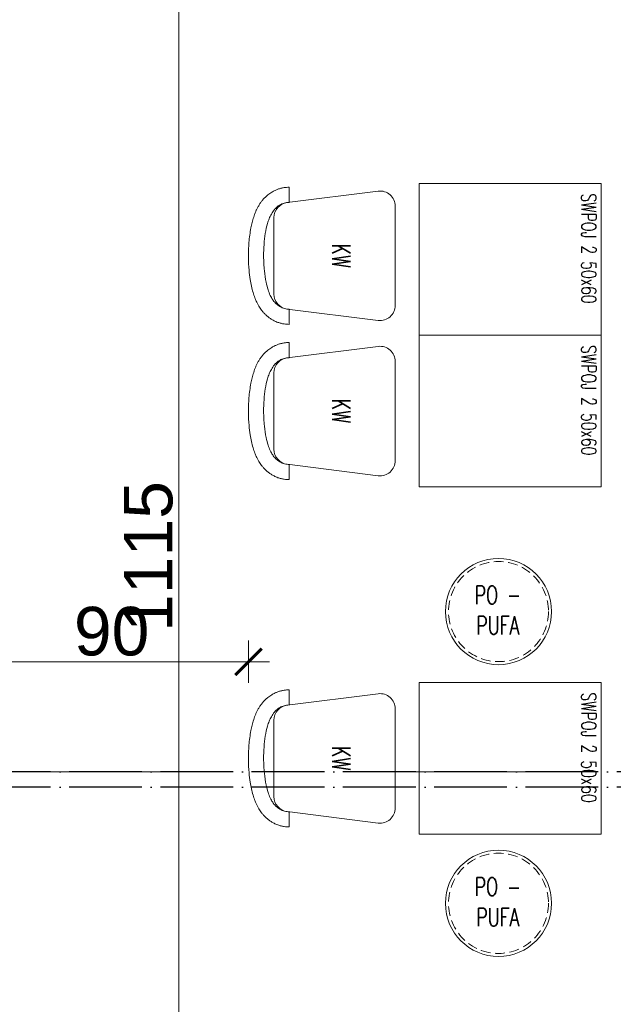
# Model space of a CAD drawing. Header units: millimetres. Extents: x 7483 to 13091, y 8111 to 13871.
# Tile 123 of 256: x 8892 to 9088, y 9645 to 9969. Entities that reach past the tile are written whole.
import ezdxf

# ---------------------------------------------------------------- set-up
doc = ezdxf.new("R2010")
doc.units = ezdxf.units.MM
for name, pattern in [('ACAD_ISO04W100', [30, 24, -3, 0, -3]), ('DASHED', [19.05, 12.7, -6.35]), ('KRESKAKROPKA2', [12.7, 6.35, -3.175, 0, -3.175])]:
    doc.linetypes.add(name, pattern=pattern)
doc.layers.add('a___wymiary', color=7, linetype='Continuous', lineweight=5, true_color=0x000000)
doc.layers.add('wymiary', color=7, linetype='Continuous', lineweight=5, true_color=0xb2b2b2)
doc.layers.add('AS_Siatki', color=72, linetype='Continuous')
for name, color, linetype, lineweight in [('CZ-GR', 236, 'Continuous', 30), ('MEBLE PKN', 150, 'Continuous', 20), ('OSI', 64, 'KRESKAKROPKA2', 0)]:
    doc.layers.add(name, color=color, linetype=linetype, lineweight=lineweight)
doc.layers.add('konstrukcja poglądowo', color=7, linetype='Continuous', lineweight=5, true_color=0xb2b2b2, plot=False)
doc.styles.add('Arial', font='arial.ttf')
doc.styles.add('JACEK_07', font='simplex.shx', dxfattribs={"width": 0.7})
doc.dimstyles.new('wymiary agp1', dxfattribs={"dimtxt": 16, "dimasz": 5, "dimexe": 30, "dimexo": 60, "dimgap": 1.8, "dimtad": 1, "dimdec": 3, "dimrnd": 0.5, "dimdsep": 46, "dimtxsty": 'Arial', "dimblk": 'znacznik', "dimcen": 1.5, "dimse1": 1, "dimse2": 1, "dimclrd": 256, "dimazin": 0, "dimtfac": 1, "dimtdec": 3, "dimtmove": 1, "dimatfit": 3, "dimldrblk": 'znacznik', "dimfxl": 0, "dimlwd": -1, "dimarcsym": 0})

# ---------------------------------------------------------------- blocks, each defined once
blk = doc.blocks.new('znacznik')
at = {"layer": 'a___wymiary'}
for p, q in [((0, 1.394), (0, -1.394)), ((1.394, 0), (-1.394, 0))]:
    blk.add_line(p, q, dxfattribs=at)
at = {"layer": 'a___wymiary', "const_width": 0.2}
blk.add_lwpolyline([(0.876, 0.876), (-0.876, -0.876)], dxfattribs=at)
blk = doc.blocks.new('*D1303')
at = {"layer": 'Defpoints', "color": 0, "transparency": 16777216}
for p in [(8555.29, 11469.36), (10277.02, 11469.36), (8692.03, 9219.56)]:
    blk.add_point(p, dxfattribs=at)
at = {"layer": 'wymiary', "color": 253, "true_color": 0x999999, "transparency": 16777216}
blk.add_line((8555.29, 9224.56), (8555.29, 11464.36), dxfattribs=at)
at = {"layer": 'wymiary', "color": 253, "true_color": 0x999999, "transparency": 16777216, "xscale": 5, "yscale": 5, "zscale": 5}
for p, rotation in [((8555.29, 11469.36), 90), ((8555.29, 9219.56), 270)]:
    blk.add_blockref('znacznik', p, dxfattribs=dict(at, rotation=rotation))
at = {"layer": 'wymiary', "color": 18, "true_color": 0x000000, "transparency": 16777216, "insert": (8545.32, 10344.46), "char_height": 16, "attachment_point": 5, "rotation": 90, "style": 'Arial'}
blk.add_mtext('2250', dxfattribs=at)
blk = doc.blocks.new('*D1507')
at = {"layer": 'Defpoints', "color": 0, "transparency": 16777216}
for p in [(8944.83, 10349.9), (8961.61, 10349.9), (8961.61, 9234.91)]:
    blk.add_point(p, dxfattribs=at)
at = {"layer": 'wymiary', "color": 253, "true_color": 0x999999, "transparency": 16777216}
blk.add_line((8944.83, 9239.91), (8944.83, 10344.9), dxfattribs=at)
at = {"layer": 'wymiary', "color": 253, "true_color": 0x999999, "transparency": 16777216, "xscale": 5, "yscale": 5, "zscale": 5}
for p, rotation in [((8944.83, 10349.9), 90), ((8944.83, 9234.91), 270)]:
    blk.add_blockref('znacznik', p, dxfattribs=dict(at, rotation=rotation))
at = {"layer": 'wymiary', "color": 18, "true_color": 0x000000, "transparency": 16777216, "insert": (8934.86, 9792.41), "char_height": 16, "attachment_point": 5, "rotation": 90, "style": 'Arial'}
blk.add_mtext('1115', dxfattribs=at)
blk = doc.blocks.new('gfgfddg')
at = {"layer": 'AS_Siatki', "color": 6, "linetype": 'ACAD_ISO04W100', "lineweight": 30, "ltscale": 0.2}
blk.add_line((392.054, -445.364), (-407.946, -445.364), dxfattribs=at)
blk = doc.blocks.new('*U696')
at = {"ltscale": 10}
for p, q in [((-22.59, -35), (-17.59, -35)), ((22.59, -35), (17.59, -35))]:
    blk.add_line(p, q, dxfattribs=at)
blk.add_lwpolyline([(17.55, -35.62), (21.3, -5.62, 0.451123), (16.34, 0), (-16.34, 0, 0.451123), (-21.3, -5.62), (-17.55, -35.62, 0.378242), (-12.59, -40), (12.59, -40, 0.378242)], format="xyb", close=True, dxfattribs=at)
for points, knots in [([(-22.59, -35), (-22.59, -35.57), (-22.54, -36.12), (-22.4, -37.01), (-22.33, -37.36), (-22.2, -37.88), (-22.15, -38.05), (-22.05, -38.39), (-21.99, -38.55), (-21.82, -39.04), (-21.69, -39.35), (-21.37, -40.03), (-21.18, -40.4), (-20.69, -41.2), (-20.4, -41.61), (-19.82, -42.33), (-19.54, -42.64), (-18.98, -43.21), (-18.7, -43.47), (-18.16, -43.92), (-17.89, -44.12), (-17.33, -44.53), (-17.03, -44.73), (-16.59, -45), (-16.44, -45.09), (-16, -45.34), (-15.7, -45.49), (-15.12, -45.78), (-14.84, -45.91), (-14.25, -46.16), (-13.95, -46.28), (-13.35, -46.5), (-13.06, -46.6), (-12.16, -46.89), (-11.58, -47.06), (-10.38, -47.36), (-9.77, -47.49), (-8.39, -47.76), (-7.61, -47.88), (-6.02, -48.09), (-5.21, -48.18), (-2.76, -48.38), (-1.08, -48.43), (1.98, -48.4), (3.37, -48.34), (5.79, -48.12), (6.83, -48), (8.58, -47.72), (9.3, -47.59), (10.71, -47.28), (11.41, -47.11), (12.69, -46.73), (13.27, -46.54), (14.21, -46.17), (14.56, -46.03), (15.19, -45.75), (15.46, -45.62), (16.02, -45.33), (16.3, -45.17), (16.81, -44.86), (17.03, -44.72), (17.47, -44.43), (17.7, -44.26), (18.2, -43.88), (18.47, -43.66), (18.99, -43.19), (19.23, -42.96), (19.73, -42.43), (19.99, -42.13), (20.44, -41.54), (20.64, -41.27), (21.03, -40.66), (21.21, -40.33), (21.6, -39.58), (21.79, -39.14), (22.06, -38.36), (22.17, -38.02), (22.34, -37.35), (22.41, -37), (22.54, -36.11), (22.59, -35.55), (22.59, -35)], [0, 0, 0, 0, 0.041754, 0.041754, 0.069125, 0.069125, 0.083233, 0.083233, 0.097341, 0.097341, 0.125556, 0.125556, 0.163264, 0.163264, 0.213959, 0.213959, 0.262773, 0.262773, 0.311587, 0.311587, 0.360401, 0.360401, 0.416175, 0.416175, 0.446116, 0.446116, 0.505999, 0.505999, 0.565882, 0.565882, 0.63063, 0.63063, 0.695377, 0.695377, 0.824872, 0.824872, 0.954368, 0.954368, 1.118105, 1.118105, 1.281843, 1.281843, 1.609318, 1.609318, 1.88239, 1.88239, 2.095119, 2.095119, 2.246855, 2.246855, 2.398591, 2.398591, 2.526396, 2.526396, 2.60111, 2.60111, 2.658195, 2.658195, 2.715279, 2.715279, 2.757984, 2.757984, 2.800688, 2.800688, 2.848695, 2.848695, 2.891865, 2.891865, 2.935035, 2.935035, 2.969989, 2.969989, 3.004942, 3.004942, 3.045413, 3.045413, 3.072925, 3.072925, 3.100437, 3.100437, 3.141593, 3.141593, 3.141593, 3.141593]), ([(-17.59, -35), (-17.59, -35.56), (-17.5, -36.12), (-17.21, -37.14), (-17.01, -37.6), (-16.55, -38.41), (-16.29, -38.76), (-15.77, -39.36), (-15.5, -39.62), (-14.73, -40.27), (-14.24, -40.59), (-13.24, -41.15), (-12.74, -41.38), (-11.72, -41.78), (-11.19, -41.96), (-9.62, -42.42), (-8.52, -42.66), (-6.2, -43.05), (-4.98, -43.19), (-2.46, -43.38), (-1.17, -43.42), (1.75, -43.41), (3.38, -43.33), (6.25, -43.04), (7.51, -42.85), (9.57, -42.42), (10.41, -42.2), (11.84, -41.74), (12.45, -41.51), (13.52, -41), (13.99, -40.75), (14.84, -40.17), (15.23, -39.87), (15.93, -39.19), (16.25, -38.83), (16.83, -37.96), (17.1, -37.44), (17.44, -36.39), (17.54, -35.88), (17.58, -35.24), (17.59, -35.12), (17.59, -35)], [0, 0, 0, 0, 0.077102, 0.077102, 0.154204, 0.154204, 0.231306, 0.231306, 0.308408, 0.308408, 0.454322, 0.454322, 0.600237, 0.600237, 0.746151, 0.746151, 1.023923, 1.023923, 1.301695, 1.301695, 1.579467, 1.579467, 1.930853, 1.930853, 2.226065, 2.226065, 2.446459, 2.446459, 2.619394, 2.619394, 2.757526, 2.757526, 2.870261, 2.870261, 2.961838, 2.961838, 3.053415, 3.053415, 3.124909, 3.124909, 3.141593, 3.141593, 3.141593, 3.141593])]:
    blk.add_open_spline(points, degree=3, knots=knots, dxfattribs=at)
at = {"color": 7, "insert": (0, -17.81), "char_height": 6, "width": 35.095, "attachment_point": 5, "style": 'JACEK_07'}
blk.add_mtext('KW ', dxfattribs=at)
blk = doc.blocks.new('*U695')
blk.add_lwpolyline([(0, 0), (50, 0), (50, -60), (0, -60)], close=True)
at = {"color": 7, "insert": (21.45, -4.05), "char_height": 4.8, "width": 41.836, "attachment_point": 5, "style": 'JACEK_07'}
blk.add_mtext('SWPOJ 2 50x60', dxfattribs=at)
blk = doc.blocks.new('PO-PUFA')
blk.add_circle((0, 0), 17.5)
at = {"linetype": 'DASHED', "ltscale": 0.25}
blk.add_circle((0, 0), 16.5, dxfattribs=at)
at = {"color": 7, "insert": (-0.23, 0.46), "char_height": 6, "width": 22.2452, "attachment_point": 5, "style": 'JACEK_07'}
blk.add_mtext('PO - \\PPUFA', dxfattribs=at)
blk = doc.blocks.new('*U980')
blk.add_blockref('PO-PUFA', (0, 0))
blk = doc.blocks.new('*D2112')
at = {"layer": 'Defpoints', "color": 0, "transparency": 16777216}
for p in [(8967.83, 9840.35), (8967.83, 9757.75), (8877.59, 9733.78)]:
    blk.add_point(p, dxfattribs=at)
at = {"layer": 'wymiary', "color": 253, "true_color": 0x999999, "transparency": 16777216}
blk.add_line((8882.59, 9757.75), (8962.83, 9757.75), dxfattribs=at)
at = {"layer": 'wymiary', "color": 253, "true_color": 0x999999, "transparency": 16777216, "xscale": 5, "yscale": 5, "zscale": 5, "rotation": 180}
blk.add_blockref('znacznik', (8877.59, 9757.75), dxfattribs=at)
at = {"layer": 'wymiary', "color": 253, "true_color": 0x999999, "transparency": 16777216, "xscale": 5, "yscale": 5, "zscale": 5}
blk.add_blockref('znacznik', (8967.83, 9757.75), dxfattribs=at)
at = {"layer": 'wymiary', "color": 18, "true_color": 0x000000, "transparency": 16777216, "insert": (8922.71, 9767.72), "char_height": 16, "attachment_point": 5, "style": 'Arial'}
blk.add_mtext('90', dxfattribs=at)
blk = doc.blocks.new('GHGFHGFH')
at = {"layer": 'OSI', "ltscale": 10}
blk.add_line((8510.29, 9721.79), (12389.9, 9721.79), dxfattribs=at)

msp = doc.modelspace()

# ---------------------------------------------------------------- block references
at = {"layer": 'CZ-GR', "color": 7}
msp.add_blockref('GHGFHGFH', (0, -0.35), dxfattribs=at)
at = {"layer": 'konstrukcja poglądowo', "xscale": 5, "yscale": 5, "zscale": 5}
for p in [(10433.9115, 11948.2664), (10433.9115, 11943.2664)]:
    msp.add_blockref('gfgfddg', p, dxfattribs=at)
at = {"layer": 'MEBLE PKN', "rotation": 270.0000000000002}
for name, p in [('*U695', (9084.1285, 9915.3498)), ('*U696', (9016.2468, 9891.5123)), ('*U696', (9016.2468, 9840.3498)), ('*U695', (9084.1285, 9865.3498)), ('*U695', (9084.1284, 9750.9071)), ('*U696', (9016.2467, 9725.9071))]:
    msp.add_blockref(name, p, dxfattribs=at)
at = {"layer": 'MEBLE PKN'}
for p in [(9050.2975, 9774.2803), (9050.2975, 9678.1461)]:
    msp.add_blockref('*U980', p, dxfattribs=at)

# ---------------------------------------------------------------- dimensions: what is measured, and where the dimension line sits
at = {"layer": 'wymiary'}
for base, p1, p2, picture, middle in [((8555.2864, 11469.3622), (8692.0284, 9219.5616), (10277.0226, 11469.3622), '*D1303', (8545.3172, 10344.4619)), ((8944.8289, 10349.9049), (8961.6066, 9234.9116), (8961.6066, 10349.9049), '*D1507', (8934.8598, 9792.4082))]:
    dim = msp.add_linear_dim(base=base, p1=p1, p2=p2, angle=90, dimstyle='wymiary agp1', override={"dimblk": 'znacznik'}, dxfattribs=at)
    dim.commit()
    dim.dimension.update_dxf_attribs({"geometry": picture, "text_midpoint": middle})
dim = msp.add_linear_dim(base=(8967.828, 9757.7485), p1=(8877.5884, 9733.782), p2=(8967.828, 9840.3497), dimstyle='wymiary agp1', override={"dimblk": 'znacznik'}, dxfattribs=at)
dim.commit()
dim.dimension.update_dxf_attribs({"geometry": '*D2112', "text_midpoint": (8922.7082, 9767.7177)})

doc.saveas('drawing.dxf')
